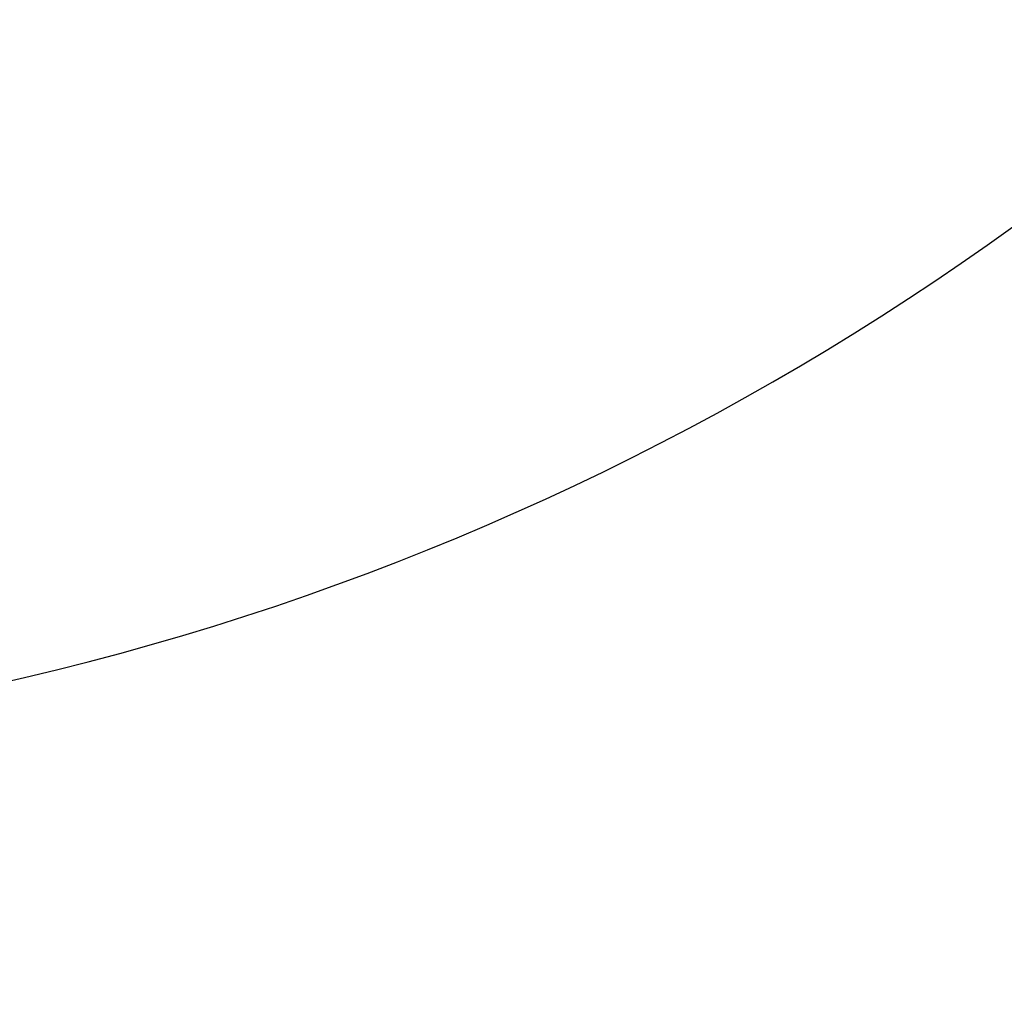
# Model space of a CAD drawing. Extents: x 0 to 16820, y 0 to 11880.
# Tile 5 of 77: x 8098 to 8575, y 5041 to 5514. Entities that reach past the tile are written whole.
import ezdxf

# ---------------------------------------------------------------- set-up
doc = ezdxf.new("R2010")
doc.units = 0
doc.header["$LTSCALE"] = 20
doc.layers.get('0').update_dxf_attribs({"linetype": 'CONTINUOUS'})
doc.styles.add('SLDTEXTSTYLE0', font='TXT', dxfattribs={"width": 0.605})
doc.dimstyles.new('SLDDIMSTYLE1', dxfattribs={"dimtxt": 100, "dimasz": 100, "dimexe": 0, "dimexo": 0.0625, "dimgap": 25, "dimtad": 1, "dimdec": 4, "dimlfac": 20, "dimzin": 12, "dimtxsty": 'SLDTEXTSTYLE0', "dimsah": 1, "dimcen": 0.09, "dimazin": 3, "dimtfac": 1, "dimtofl": 0, "dimtmove": 0, "dimatfit": 3, "dimtolj": 1, "dimtzin": 12})

# ---------------------------------------------------------------- blocks, each defined once
blk = doc.blocks.new('_D_3')
at = {"color": 7, "linetype": 'CONTINUOUS'}
for p, q in [((7831.16, 6507.87), (11819.08, 6507.87)), ((4317.75, 5895.41), (3824.45, 5808.43))]:
    blk.add_line(p, q, dxfattribs=at)
blk.add_arc((7791.16, 6507.87), 3997.91, 190, 0, dxfattribs=at)
for points in [[(11789.08, 6507.87), (11772.83, 6408.07), (11802.82, 6407.69)], [(3853.99, 5813.64), (3857.85, 5712.6), (3887.32, 5718.17)]]:
    blk.add_solid(points, dxfattribs=at)
at = {"color": 7, "linetype": 'CONTINUOUS', "insert": (7986.83, 2641.21), "char_height": 100, "attachment_point": 1, "rotation": 5, "style": 'SLDTEXTSTYLE0'}
blk.add_mtext('170°', dxfattribs=at)

msp = doc.modelspace()

# ---------------------------------------------------------------- linework, layer by layer
at = {"color": 7, "linetype": 'CONTINUOUS'}
for radius in [3487, 1348]:
    msp.add_arc((7791.1647235, 6507.8716374), radius, 190, 170, dxfattribs=at)

# ---------------------------------------------------------------- dimensions: what is measured, and where the dimension line sits
dim = msp.add_angular_dim_2l(base=(8139.6056329, 2525.1738183), line1=((4357.1400888, 5902.3604418), (6463.6438724, 6273.7938939)), line2=((6833.3630896, 6507.8716374), (7791.1647235, 6507.8716374)), dimstyle='SLDDIMSTYLE1', dxfattribs=at)
dim.commit()
dim.dimension.update_dxf_attribs({"geometry": '_D_3', "text_midpoint": (8139.6056329, 2525.1738183), "dimtype": 162})

doc.saveas('drawing.dxf')
